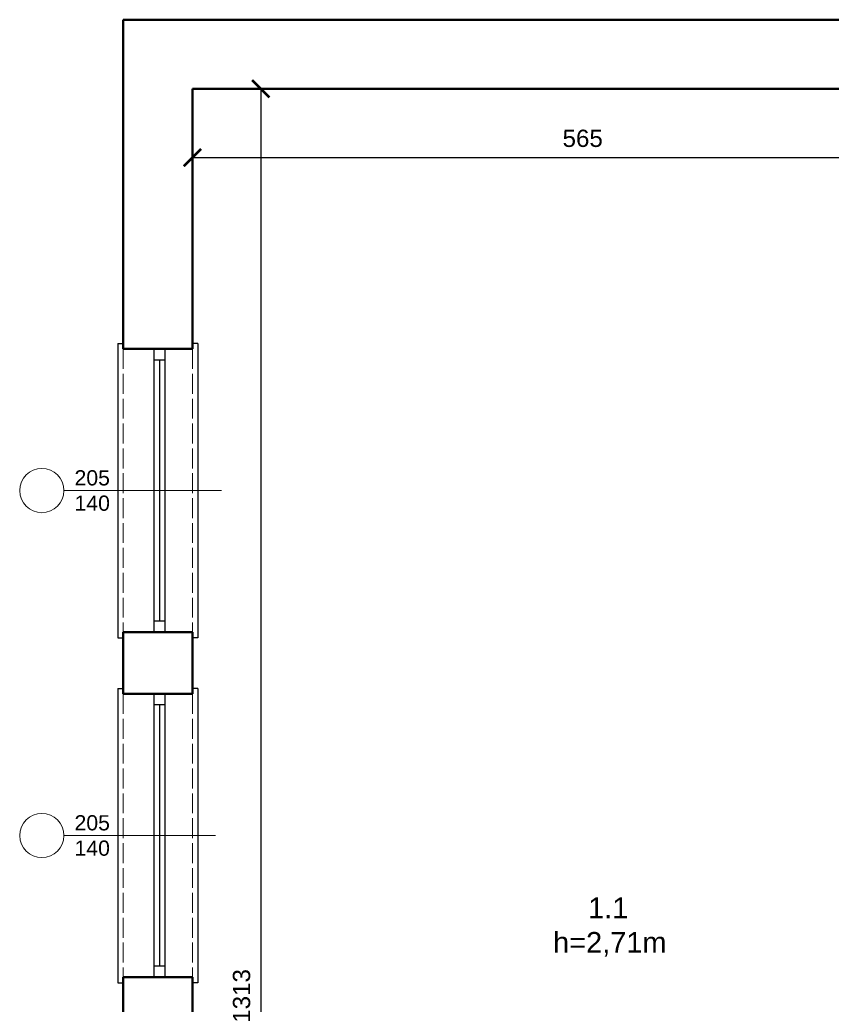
# Model space of a CAD drawing. Header units: metres. Extents: x 158874 to 185002, y -166493 to -154354.
# Tile 49 of 95: x 177959 to 178547, y -155484 to -154771. Entities that reach past the tile are written whole.
import ezdxf

# ---------------------------------------------------------------- set-up
doc = ezdxf.new("R2010")
doc.units = ezdxf.units.M
doc.linetypes.add('ACAD_ISO02W100', pattern=[15, 12, -3])
for name, color, linetype, lineweight in [('2 (średnia)', 1, 'Continuous', 25), ('3 (cienka przerywana)', 252, 'ACAD_ISO02W100', 13), ('3 (cienka)', 252, 'Continuous', 9), ('gruba50', 7, 'Continuous', 50), ('Wymiarowanie', 1, 'Continuous', 9), ('wymiarowanie9', 1, 'Continuous', 9)]:
    doc.layers.add(name, color=color, linetype=linetype, lineweight=lineweight)
doc.styles.add('Opisowy', font='arial.ttf')
doc.styles.get("Standard").update_dxf_attribs({"font": 'arial.ttf'})
doc.dimstyles.new('Kopia Opisowy', dxfattribs={"dimscale": 0, "dimtxt": 2.5, "dimasz": 2.5, "dimexe": 1.25, "dimexo": 0.625, "dimgap": 1.5, "dimtad": 1, "dimdec": 0, "dimtxsty": 'Opisowy', "dimblk": 'ARCHTICK', "dimcen": 2.5, "dimadec": 0, "dimazin": 0, "dimtfac": 1, "dimtdec": 0, "dimtmove": 0, "dimatfit": 3, "dimldrblk": 'NONE', "dimfxl": 1, "dimarcsym": 0})

# ---------------------------------------------------------------- blocks, each defined once
blk = doc.blocks.new('_ArchTick')
at = {"color": 0, "linetype": 'ByBlock', "const_width": 0.15}
blk.add_lwpolyline([(-0.5, -0.5), (0.5, 0.5)], dxfattribs=at)
blk = doc.blocks.new('*D390')
at = {"layer": 'Defpoints', "color": 0, "ltscale": 0.2, "transparency": 16777216}
for p in [(178084.32, -154822.22), (178649.32, -154822.22), (178649.32, -154871.04)]:
    blk.add_point(p, dxfattribs=at)
at = {"layer": 'wymiarowanie9', "color": 0, "lineweight": -2, "ltscale": 0.2, "transparency": 16777216}
for p, q in [((178084.32, -154825.35), (178084.32, -154877.29)), ((178649.32, -154825.35), (178649.32, -154877.29)), ((178084.32, -154871.04), (178649.32, -154871.04))]:
    blk.add_line(p, q, dxfattribs=at)
at = {"layer": 'wymiarowanie9', "color": 0, "lineweight": -2, "ltscale": 0.2, "transparency": 16777216, "xscale": 12.5, "yscale": 12.5, "zscale": 12.5, "rotation": 180}
blk.add_blockref('_ArchTick', (178084.32, -154871.04), dxfattribs=at)
at = {"layer": 'wymiarowanie9', "color": 0, "lineweight": -2, "ltscale": 0.2, "transparency": 16777216, "xscale": 12.5, "yscale": 12.5, "zscale": 12.5}
blk.add_blockref('_ArchTick', (178649.32, -154871.04), dxfattribs=at)
at = {"layer": 'wymiarowanie9', "color": 0, "ltscale": 0.2, "transparency": 16777216, "insert": (178366.82, -154857.16), "char_height": 12.5, "attachment_point": 5, "style": 'Opisowy'}
blk.add_mtext('565', dxfattribs=at)
blk = doc.blocks.new('_None')
blk = doc.blocks.new('*D391')
at = {"layer": 'Defpoints', "color": 0, "ltscale": 0.2, "transparency": 16777216}
for p in [(178084.32, -154821.22), (178084.32, -156134.22), (178133.85, -156134.22)]:
    blk.add_point(p, dxfattribs=at)
at = {"layer": 'wymiarowanie9', "color": 0, "lineweight": -2, "ltscale": 0.2, "transparency": 16777216}
for p, q in [((178087.45, -154821.22), (178140.1, -154821.22)), ((178133.85, -154821.22), (178133.85, -156134.22)), ((178087.45, -156134.22), (178140.1, -156134.22))]:
    blk.add_line(p, q, dxfattribs=at)
at = {"layer": 'wymiarowanie9', "color": 0, "lineweight": -2, "ltscale": 0.2, "transparency": 16777216, "xscale": 12.5, "yscale": 12.5, "zscale": 12.5}
for p, rotation in [((178133.85, -154821.22), 90), ((178133.85, -156134.22), 270)]:
    blk.add_blockref('_ArchTick', p, dxfattribs=dict(at, rotation=rotation))
at = {"layer": 'wymiarowanie9', "color": 0, "ltscale": 0.2, "transparency": 16777216, "insert": (178119.97, -155477.72), "char_height": 12.5, "attachment_point": 5, "rotation": 90, "style": 'Opisowy'}
blk.add_mtext('1313', dxfattribs=at)

msp = doc.modelspace()

# ---------------------------------------------------------------- linework, layer by layer
at = {"layer": '2 (średnia)'}
for p, q in [((178030.32, -155005.52), (178030.32, -155218.52)), ((178030.32, -155005.52), (178034.32, -155005.52)), ((178088.32, -155005.52), (178084.32, -155005.52)), ((178088.32, -155005.52), (178088.32, -155218.52)), ((178056.45, -155009.52), (178056.45, -155214.52)), ((178064.45, -155009.52), (178064.35, -155214.52)), ((178064.45, -155017.52), (178056.45, -155017.52)), ((178060.45, -155017.52), (178060.45, -155206.52)), ((178064.19, -155206.52), (178056.29, -155206.52)), ((178030.32, -155218.52), (178034.32, -155218.52)), ((178088.32, -155218.52), (178084.32, -155218.52)), ((178030.32, -155255.17), (178030.32, -155468.17)), ((178030.32, -155255.17), (178034.32, -155255.17)), ((178088.32, -155255.17), (178084.32, -155255.17)), ((178088.32, -155255.17), (178088.32, -155468.17)), ((178056.45, -155259.17), (178056.45, -155464.17)), ((178064.45, -155259.17), (178064.35, -155464.17)), ((178064.45, -155267.17), (178056.45, -155267.17)), ((178060.45, -155267.17), (178060.45, -155456.17)), ((178064.19, -155456.17), (178056.29, -155456.17)), ((178030.32, -155468.17), (178034.32, -155468.17)), ((178088.32, -155468.17), (178084.32, -155468.17))]:
    msp.add_line(p, q, dxfattribs=at)
at = {"layer": '3 (cienka przerywana)', "ltscale": 1.2}
for p, q in [((178034.32, -155009.52), (178034.32, -155214.52)), ((178084.32, -155009.52), (178084.32, -155214.52)), ((178034.32, -155259.17), (178034.32, -155464.17)), ((178084.32, -155259.17), (178084.32, -155464.17))]:
    msp.add_line(p, q, dxfattribs=at)
at = {"layer": '3 (cienka)'}
for p, q in [((178032.32, -155112.02), (177991.32, -155112.02)), ((177991.32, -155112.02), (178105.29, -155112.02)), ((178032.32, -155361.67), (177991.32, -155361.67)), ((177991.32, -155361.67), (178101.08, -155361.67))]:
    msp.add_line(p, q, dxfattribs=at)
for centre in [(177975.32, -155112.02), (177975.32, -155361.67)]:
    msp.add_circle(centre, 16, dxfattribs=at)
at = {"layer": 'gruba50', "ltscale": 0.2}
for p, q in [((178034.32, -154771.22), (178844.13, -154771.22)), ((178034.32, -154771.22), (178034.32, -155009.52)), ((178084.32, -154821.22), (178844.13, -154821.22)), ((178084.32, -154821.22), (178084.32, -155009.52)), ((178034.32, -155009.52), (178084.32, -155009.52)), ((178034.32, -155214.52), (178034.32, -155259.17)), ((178034.32, -155214.52), (178084.32, -155214.52)), ((178084.32, -155214.52), (178084.32, -155259.17)), ((178034.32, -155259.17), (178084.32, -155259.17)), ((178034.32, -155464.17), (178034.32, -155514.38)), ((178034.32, -155464.17), (178084.32, -155464.17)), ((178084.32, -155464.17), (178084.32, -155514.38))]:
    msp.add_line(p, q, dxfattribs=at)

# ---------------------------------------------------------------- texts
at = {"layer": '3 (cienka)', "char_height": 11, "attachment_point": 5}
for insert in [(178011.82, -155112.02), (178011.82, -155361.67)]:
    msp.add_mtext_dynamic_manual_height_columns('\\pxqc;205\\P140', width=30.4029, gutter_width=12.5, heights=[0], dxfattribs=dict(at, insert=insert))
at = {"layer": 'Wymiarowanie', "insert": (178345.37, -155406.48), "char_height": 15, "attachment_point": 1, "style": 'Opisowy'}
msp.add_mtext_dynamic_manual_height_columns('\\A1;\\pxqc;1.1 \\P\\pq*;h=2,71m', width=79.8241, gutter_width=20, heights=[0], dxfattribs=at)

# ---------------------------------------------------------------- dimensions: what is measured, and where the dimension line sits
at = {"layer": 'wymiarowanie9', "ltscale": 0.2}
dim = msp.add_linear_dim(base=(178133.85, -156134.22), p1=(178084.32, -154821.22), p2=(178084.32, -156134.22), angle=90, dimstyle='Kopia Opisowy', dxfattribs=at)
dim.commit()
dim.dimension.update_dxf_attribs({"geometry": '*D391', "text_midpoint": (178119.97, -155477.72)})
dim = msp.add_linear_dim(base=(178649.32, -154871.04), p1=(178084.32, -154822.22), p2=(178649.32, -154822.22), dimstyle='Kopia Opisowy', dxfattribs=at)
dim.commit()
dim.dimension.update_dxf_attribs({"geometry": '*D390', "text_midpoint": (178366.82, -154857.16)})

doc.saveas('drawing.dxf')
